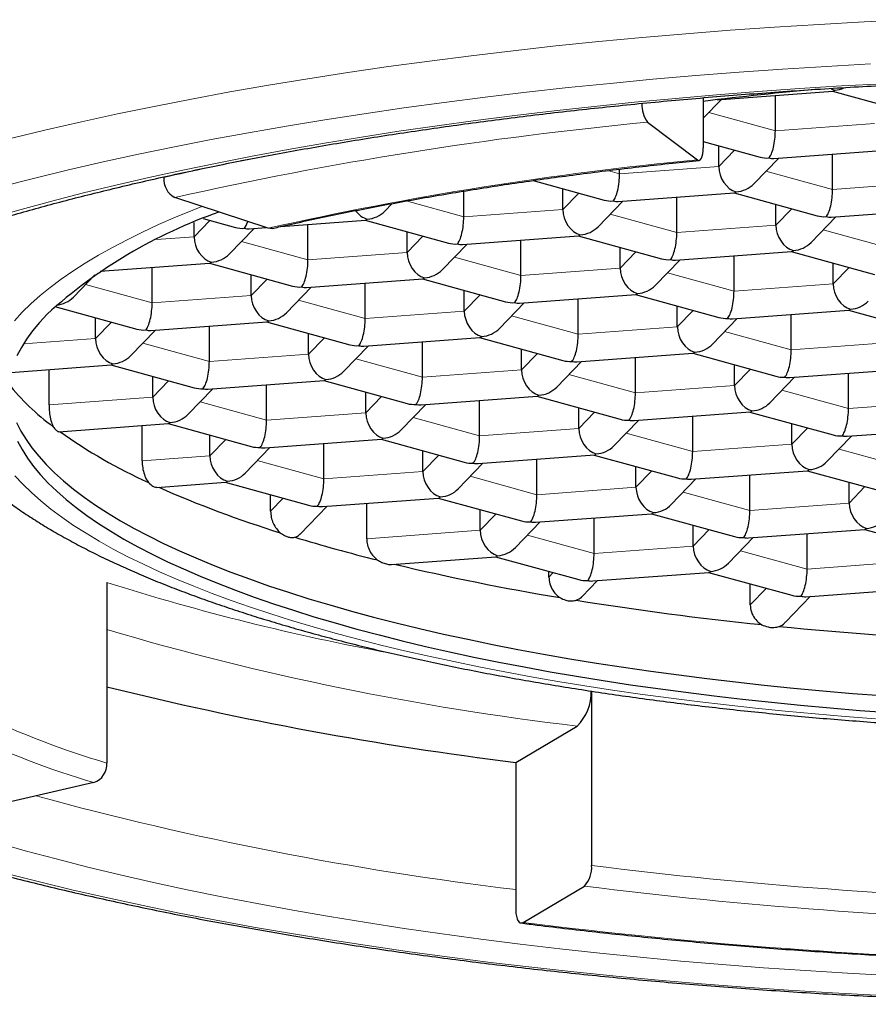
# Model space of a CAD drawing. Header units: millimetres. Extents: x 8 to 961, y 12 to 932.
# Tile 28 of 187: x 416.78 to 421.75, y 835.5 to 841.26. Entities that reach past the tile are written whole.
import ezdxf

# ---------------------------------------------------------------- set-up
doc = ezdxf.new("R2010")
doc.units = ezdxf.units.MM

msp = doc.modelspace()

# ---------------------------------------------------------------- linework, layer by layer
at = {"color": 7, "linetype": 'Continuous', "lineweight": 30}
for p, q in [((420.8638, 840.7878), (421.541, 840.838)), ((421.5393, 840.8378), (422.0263, 840.7038)), ((420.7826, 840.7993), (420.7826, 840.5064)), ((420.7826, 840.6799), (420.8891, 840.7897)), ((421.2045, 840.6058), (421.2045, 840.813)), ((420.4571, 840.6563), (420.7484, 840.4362)), ((420.7826, 840.5436), (421.1149, 840.4522)), ((420.8729, 840.3972), (420.8729, 840.5188)), ((421.1963, 840.4442), (421.8759, 840.4946)), ((421.0786, 840.2964), (421.2239, 840.4463)), ((421.5393, 840.2625), (421.5393, 840.4696)), ((420.293, 840.3542), (420.293, 840.3815)), ((417.6269, 840.3363), (417.6269, 840.3326)), ((419.787, 840.3152), (420.2034, 840.2006)), ((419.9614, 840.1456), (419.9614, 840.2672)), ((418.2381, 840.036), (417.6912, 840.2154)), ((419.3815, 840.1026), (419.3815, 840.2533)), ((420.2848, 840.1926), (420.9644, 840.2429)), ((420.6278, 840.0108), (420.6278, 840.218)), ((420.9627, 840.2428), (421.4497, 840.1088)), ((418.9208, 840.1365), (418.9636, 840.1806)), ((420.1671, 840.0448), (420.3124, 840.1947)), ((421.2077, 840.0538), (421.2077, 840.1754)), ((421.5311, 840.1008), (422.2107, 840.1512)), ((417.8564, 840.0928), (418.0456, 840.0407)), ((418.3119, 840.0465), (418.8066, 840.0831)), ((418.8049, 840.083), (419.2919, 839.9489)), ((421.4134, 839.953), (421.5587, 840.1029)), ((417.8036, 839.9857), (417.8036, 840.0704)), ((418.0093, 839.8849), (418.1546, 840.0348)), ((418.127, 840.0328), (418.2257, 840.0401)), ((418.47, 839.851), (418.47, 840.0582)), ((419.0499, 839.894), (419.0499, 840.0155)), ((419.3733, 839.941), (420.0529, 839.9913)), ((420.0512, 839.9912), (420.5382, 839.8572)), ((419.2556, 839.7931), (419.4009, 839.943)), ((419.7163, 839.7592), (419.7163, 839.9664)), ((420.2962, 839.8022), (420.2962, 839.9238)), ((420.6196, 839.8492), (421.2992, 839.8996)), ((420.9626, 839.6675), (420.9626, 839.8746)), ((421.2975, 839.8994), (421.7845, 839.7654)), ((417.2555, 839.7841), (417.8951, 839.8315)), ((417.5586, 839.5994), (417.5586, 839.8065)), ((417.8934, 839.8314), (418.3804, 839.6973)), ((420.5019, 839.7014), (420.6472, 839.8513)), ((421.5425, 839.7104), (421.5425, 839.832)), ((417.0979, 839.6333), (417.2234, 839.7628)), ((418.1384, 839.6423), (418.1384, 839.7639)), ((418.4619, 839.6894), (419.1414, 839.7397)), ((419.1397, 839.7396), (419.6267, 839.6056)), ((418.3442, 839.5415), (418.4894, 839.6914)), ((418.8049, 839.5076), (418.8049, 839.7148)), ((419.3847, 839.5506), (419.3847, 839.6722)), ((419.7082, 839.5976), (420.3877, 839.6479)), ((420.0511, 839.4158), (420.0511, 839.623)), ((420.386, 839.6478), (420.873, 839.5138)), ((416.9887, 839.5779), (417.469, 839.4457)), ((419.5905, 839.4497), (419.7357, 839.5996)), ((420.631, 839.4588), (420.631, 839.5804)), ((417.2269, 839.3907), (417.2269, 839.5123)), ((420.8368, 839.358), (420.982, 839.5079)), ((420.9544, 839.5058), (421.634, 839.5562)), ((421.2974, 839.3241), (421.2974, 839.5312)), ((421.6323, 839.556), (422.1193, 839.422)), ((417.5504, 839.4378), (418.23, 839.4881)), ((417.8934, 839.256), (417.8934, 839.4632)), ((418.2282, 839.488), (418.7153, 839.3539)), ((417.4327, 839.2899), (417.578, 839.4398)), ((418.4732, 839.2989), (418.4732, 839.4205)), ((418.7967, 839.346), (419.4763, 839.3963)), ((419.4745, 839.3962), (419.9615, 839.2622)), ((418.679, 839.1981), (418.8243, 839.348)), ((419.1397, 839.1642), (419.1397, 839.3714)), ((419.7195, 839.2072), (419.7195, 839.3288)), ((420.043, 839.2542), (420.7226, 839.3046)), ((420.386, 839.0725), (420.386, 839.2796)), ((420.7208, 839.3044), (421.2078, 839.1704)), ((416.7317, 839.193), (417.3185, 839.2365)), ((417.3168, 839.2364), (417.8038, 839.1023)), ((419.9253, 839.1064), (420.0706, 839.2563)), ((420.9658, 839.1154), (420.9658, 839.237)), ((416.9553, 839.0024), (416.9553, 839.2096)), ((417.5618, 839.0473), (417.5618, 839.1689)), ((421.1716, 839.0146), (421.3169, 839.1645)), ((421.2893, 839.1624), (421.9688, 839.2128)), ((421.6323, 838.9807), (421.6323, 839.1879)), ((417.8852, 839.0944), (418.5648, 839.1447)), ((418.2282, 838.9126), (418.2282, 839.1198)), ((418.5631, 839.1446), (419.0501, 839.0105)), ((417.7675, 838.9465), (417.9128, 839.0964)), ((418.8081, 838.9556), (418.8081, 839.0772)), ((419.1315, 839.0026), (419.8111, 839.0529)), ((419.8094, 839.0528), (420.2964, 838.9188)), ((419.0138, 838.8547), (419.1591, 839.0046)), ((419.4745, 838.8208), (419.4745, 839.028)), ((420.0544, 838.8638), (420.0544, 838.9854)), ((420.3778, 838.9108), (421.0574, 838.9612)), ((420.7208, 838.7291), (420.7208, 838.9362)), ((421.0557, 838.961), (421.5427, 838.827)), ((417.0125, 838.8456), (417.6533, 838.8931)), ((417.4998, 838.6745), (417.4998, 838.8817)), ((417.6516, 838.893), (418.1386, 838.7589)), ((420.2601, 838.763), (420.4054, 838.9129)), ((421.3007, 838.772), (421.3007, 838.8936)), ((417.8966, 838.7039), (417.8966, 838.8255)), ((421.5064, 838.6712), (421.6517, 838.8211)), ((421.6241, 838.8191), (422.3037, 838.8694)), ((418.22, 838.751), (418.8996, 838.8013)), ((418.563, 838.5692), (418.563, 838.7764)), ((418.8979, 838.8012), (419.3849, 838.6672)), ((418.1023, 838.6031), (418.2476, 838.753)), ((419.1429, 838.6122), (419.1429, 838.7338)), ((419.4663, 838.6592), (420.1459, 838.7096)), ((420.1442, 838.7094), (420.6312, 838.5754)), ((419.3486, 838.5114), (419.4939, 838.6613)), ((419.8093, 838.4774), (419.8093, 838.6846)), ((420.3892, 838.5204), (420.3892, 838.642)), ((420.7126, 838.5674), (421.3922, 838.6178)), ((421.0556, 838.3857), (421.0556, 838.5929)), ((421.3905, 838.6177), (421.8775, 838.4836)), ((417.587, 838.52), (417.9881, 838.5497)), ((417.9864, 838.5496), (418.4734, 838.4155)), ((420.5949, 838.4196), (420.7402, 838.5695)), ((421.6355, 838.4286), (421.6355, 838.5502)), ((418.2513, 838.3811), (418.2513, 838.4767)), ((418.5548, 838.4076), (419.2344, 838.4579)), ((418.8138, 838.2196), (418.8138, 838.4268)), ((419.2327, 838.4578), (419.7197, 838.3238)), ((418.4248, 838.247), (418.5824, 838.4096)), ((419.4777, 838.2688), (419.4777, 838.3904)), ((419.8011, 838.3158), (420.4807, 838.3662)), ((420.479, 838.366), (420.966, 838.232)), ((419.6834, 838.168), (419.8287, 838.3179)), ((420.1441, 838.1341), (420.1441, 838.3412)), ((420.724, 838.177), (420.724, 838.2986)), ((421.0474, 838.2241), (421.727, 838.2744)), ((421.3904, 838.0423), (421.3904, 838.2495)), ((421.7253, 838.2743), (422.2123, 838.1402)), ((420.9297, 838.0762), (421.075, 838.2261)), ((418.9584, 838.0693), (419.5692, 838.1146)), ((419.5675, 838.1144), (420.0545, 837.9804)), ((419.8799, 837.9949), (419.8799, 838.0285)), ((420.136, 837.9724), (420.8155, 838.0228)), ((420.8138, 838.0227), (421.3008, 837.8886)), ((417.2943, 837.9645), (417.2943, 836.9071)), ((420.0743, 837.8824), (420.1635, 837.9745)), ((421.0576, 837.8324), (421.0576, 837.9555)), ((421.3823, 837.8807), (422.0618, 837.931)), ((421.2629, 837.7311), (421.4098, 837.8827)), ((420.1293, 837.3281), (420.1293, 836.3085)), ((419.6862, 836.9112), (420.0449, 837.1236)), ((419.6862, 836.9112), (419.6862, 836.0461)), ((417.2178, 836.7933), (416.5671, 836.6425)), ((419.7284, 835.9749), (420.0871, 836.1874))]:
    msp.add_line(p, q, dxfattribs=at)
at = {"color": 8, "linetype": 'Continuous', "lineweight": 0}
for p, q in [((420.8148, 840.7131), (421.2045, 840.6058)), ((421.2045, 840.6058), (421.7843, 840.6488)), ((420.8729, 840.3972), (420.9659, 840.4932)), ((420.2242, 840.3732), (420.293, 840.3542)), ((420.293, 840.3542), (420.8729, 840.3972)), ((421.1497, 840.3697), (421.5393, 840.2625)), ((421.5393, 840.2625), (422.1191, 840.3054)), ((419.9614, 840.1456), (420.0544, 840.2416)), ((419.0444, 840.1954), (419.3815, 840.1026)), ((419.3815, 840.1026), (419.9614, 840.1456)), ((421.2077, 840.0538), (421.3007, 840.1498)), ((420.2382, 840.1181), (420.6278, 840.0108)), ((417.8036, 839.9857), (417.8966, 840.0817)), ((420.6278, 840.0108), (421.2077, 840.0538)), ((421.4845, 840.0263), (421.8741, 839.9191)), ((417.5841, 839.9695), (417.8036, 839.9857)), ((419.0499, 839.894), (419.1429, 839.9899)), ((418.0804, 839.9582), (418.47, 839.851)), ((418.47, 839.851), (419.0499, 839.894)), ((419.3267, 839.8665), (419.7163, 839.7592)), ((420.2962, 839.8022), (420.3892, 839.8982)), ((419.7163, 839.7592), (420.2962, 839.8022)), ((421.5425, 839.7104), (421.6355, 839.8064)), ((418.1384, 839.6423), (418.2314, 839.7383)), ((420.573, 839.7747), (420.9626, 839.6675)), ((417.1689, 839.7066), (417.5586, 839.5994)), ((420.9626, 839.6675), (421.5425, 839.7104)), ((417.5586, 839.5994), (418.1384, 839.6423)), ((419.3847, 839.5506), (419.4777, 839.6466)), ((418.4152, 839.6148), (418.8049, 839.5076)), ((418.8049, 839.5076), (419.3847, 839.5506)), ((419.6615, 839.5231), (420.0511, 839.4158)), ((420.631, 839.4588), (420.724, 839.5548)), ((417.2269, 839.3907), (417.32, 839.4867)), ((420.0511, 839.4158), (420.631, 839.4588)), ((416.8064, 839.3596), (417.2269, 839.3907)), ((418.4732, 839.2989), (418.5663, 839.3949)), ((420.9078, 839.4313), (421.2974, 839.3241)), ((417.5038, 839.3632), (417.8934, 839.256)), ((421.2974, 839.3241), (421.8773, 839.367)), ((417.8934, 839.256), (418.4732, 839.2989)), ((419.7195, 839.2072), (419.8126, 839.3032)), ((418.7501, 839.2715), (419.1397, 839.1642)), ((419.1397, 839.1642), (419.7195, 839.2072)), ((419.9963, 839.1797), (420.386, 839.0725)), ((420.9658, 839.1154), (421.0589, 839.2114)), ((417.5618, 839.0473), (417.6548, 839.1433)), ((420.386, 839.0725), (420.9658, 839.1154)), ((416.9553, 839.0024), (417.5618, 839.0473)), ((418.8081, 838.9556), (418.9011, 839.0515)), ((421.2426, 839.0879), (421.6323, 838.9807)), ((417.8386, 839.0198), (418.2282, 838.9126)), ((421.6323, 838.9807), (422.2121, 839.0236)), ((418.2282, 838.9126), (418.8081, 838.9556)), ((420.0544, 838.8638), (420.1474, 838.9598)), ((419.0849, 838.9281), (419.4745, 838.8208)), ((419.4745, 838.8208), (420.0544, 838.8638)), ((420.3312, 838.8363), (420.7208, 838.7291)), ((421.3007, 838.772), (421.3937, 838.868)), ((417.8966, 838.7039), (417.9896, 838.7999)), ((420.7208, 838.7291), (421.3007, 838.772)), ((417.4998, 838.6745), (417.8966, 838.7039)), ((419.1429, 838.6122), (419.2359, 838.7082)), ((421.5775, 838.7445), (421.9671, 838.6373)), ((418.1734, 838.6765), (418.563, 838.5692)), ((418.563, 838.5692), (419.1429, 838.6122)), ((419.4197, 838.5847), (419.8093, 838.4774)), ((420.3892, 838.5204), (420.4822, 838.6164)), ((419.8093, 838.4774), (420.3892, 838.5204)), ((420.666, 838.4929), (421.0556, 838.3857)), ((421.6355, 838.4286), (421.7285, 838.5246)), ((418.2513, 838.3811), (418.3244, 838.4565)), ((421.0556, 838.3857), (421.6355, 838.4286)), ((419.4777, 838.2688), (419.5707, 838.3648)), ((418.8138, 838.2196), (419.4777, 838.2688)), ((419.7545, 838.2413), (420.1441, 838.1341)), ((420.724, 838.177), (420.817, 838.273)), ((420.1441, 838.1341), (420.724, 838.177)), ((421.0008, 838.1495), (421.3904, 838.0423)), ((421.3904, 838.0423), (421.9703, 838.0853)), ((419.8799, 837.9949), (419.9056, 838.0214)), ((421.0576, 837.8324), (421.1518, 837.9296))]:
    msp.add_line(p, q, dxfattribs=at)
at = {"color": 8, "linetype": 'Continuous', "lineweight": 0, "flags": 128}
for points in [[(421.9887, 841.256), (421.7244, 841.2433), (421.4613, 841.2288), (421.1997, 841.2123), (420.9397, 841.194), (420.6816, 841.1738), (420.4254, 841.1517), (420.1715, 841.1278), (419.9199, 841.1021), (419.6709, 841.0746), (419.4245, 841.0453), (419.181, 841.0142), (418.9406, 840.9813), (418.7033, 840.9468), (418.4694, 840.9105), (418.2391, 840.8726), (418.0124, 840.833), (417.7895, 840.7918), (417.5707, 840.749), (417.3559, 840.7047), (417.1455, 840.6588), (416.9395, 840.6114), (416.7381, 840.5625)], [(421.7612, 840.9969), (421.5032, 840.9826), (421.2467, 840.9665), (420.9918, 840.9485), (420.7387, 840.9287), (420.4876, 840.9071), (420.2386, 840.8836), (419.9919, 840.8584), (419.7477, 840.8314), (419.5062, 840.8027), (419.2674, 840.7722), (419.0317, 840.74), (418.7991, 840.7061), (418.5697, 840.6706), (418.3439, 840.6334), (418.1216, 840.5946), (417.9031, 840.5542), (417.6885, 840.5122), (417.478, 840.4687), (417.2716, 840.4237), (417.0697, 840.3773), (416.8722, 840.3294), (416.6793, 840.28)], [(421.8394, 840.8817), (421.5923, 840.8681), (421.3466, 840.8526), (421.1025, 840.8354), (420.8601, 840.8164), (420.6196, 840.7957), (420.3812, 840.7733), (420.1449, 840.7491), (419.9111, 840.7233), (419.6797, 840.6957), (419.4511, 840.6666), (419.2253, 840.6357), (419.0025, 840.6033), (418.7829, 840.5692), (418.5666, 840.5336), (418.3537, 840.4965), (418.1444, 840.4578), (417.9389, 840.4176), (417.7373, 840.3759), (417.5397, 840.3328), (417.3463, 840.2883), (417.1571, 840.2424), (416.9724, 840.1952), (416.7922, 840.1466), (416.6167, 840.0968)], [(417.8498, 840.1634), (417.7971, 840.1425), (417.6947, 840.1002), (417.5963, 840.0571), (417.502, 840.0134), (417.412, 839.969), (417.3262, 839.9239), (417.2447, 839.8783), (417.1675, 839.8321), (417.0948, 839.7853), (417.0265, 839.7381), (416.9628, 839.6903), (416.9036, 839.6421), (416.849, 839.5935), (416.799, 839.5446), (416.7537, 839.4952)], [(416.7562, 838.588), (416.8018, 838.5387), (416.852, 838.4897), (416.9069, 838.4411), (416.9663, 838.393), (417.0304, 838.3453), (417.0989, 838.298), (417.1719, 838.2513), (417.2493, 838.2051), (417.331, 838.1595), (417.4171, 838.1145), (417.5074, 838.0701), (417.6019, 838.0264), (417.7005, 837.9834), (417.8031, 837.9412), (417.9098, 837.8996), (418.0203, 837.8589), (418.1347, 837.819), (418.2528, 837.7799), (418.3746, 837.7417), (418.5, 837.7043), (418.6289, 837.6679), (418.7612, 837.6324), (418.8968, 837.5979), (419.0356, 837.5644), (419.1776, 837.5319), (419.3227, 837.5005), (419.4706, 837.47), (419.6214, 837.4407), (419.775, 837.4125), (419.9311, 837.3854), (420.0898, 837.3594), (420.2509, 837.3346), (420.4143, 837.3109), (420.5799, 837.2885), (420.7476, 837.2672), (420.9172, 837.2471), (421.0887, 837.2283), (421.2619, 837.2108), (421.4367, 837.1944), (421.613, 837.1794), (421.7907, 837.1656)], [(416.6402, 836.4444), (416.8164, 836.3947), (416.9972, 836.3464), (417.1825, 836.2993), (417.3723, 836.2536), (417.5663, 836.2093), (417.7644, 836.1664), (417.9666, 836.1249), (418.1726, 836.0849), (418.3824, 836.0465), (418.5957, 836.0095), (418.8125, 835.9741), (419.0326, 835.9403), (419.2558, 835.908), (419.482, 835.8774), (419.711, 835.8485), (419.9427, 835.8212), (420.1769, 835.7955), (420.4134, 835.7716), (420.6522, 835.7494), (420.8929, 835.7289), (421.1356, 835.7102), (421.3799, 835.6932), (421.6258, 835.678), (421.873, 835.6646)], [(416.7052, 836.2612), (416.8987, 836.2121), (417.0968, 836.1644), (417.2994, 836.1181), (417.5063, 836.0733), (417.7174, 836.03), (417.9325, 835.9883), (418.1516, 835.9481), (418.3743, 835.9095), (418.6007, 835.8725), (418.8304, 835.8372), (419.0635, 835.8036), (419.2997, 835.7716), (419.5388, 835.7414), (419.7807, 835.7129), (420.0253, 835.6861), (420.2723, 835.6611), (420.5216, 835.6379), (420.773, 835.6165), (421.0263, 835.597), (421.2814, 835.5793), (421.5381, 835.5634), (421.7963, 835.5494)]]:
    msp.add_lwpolyline(points, dxfattribs=at)
at = {"color": 7, "linetype": 'Continuous', "lineweight": 30, "flags": 128}
for points in [[(420.7484, 840.4362), (420.7551, 840.433), (420.7615, 840.4336), (420.7674, 840.438), (420.7726, 840.446), (420.7769, 840.4574), (420.78, 840.4716), (420.782, 840.4882), (420.7826, 840.5064)], [(418.2606, 840.0347), (418.2506, 840.0337), (418.2381, 840.036)], [(416.9439, 839.5339), (416.8994, 839.4854), (416.8596, 839.4366), (416.8244, 839.3876), (416.7939, 839.3383), (416.768, 839.2888)], [(416.7655, 838.8988), (416.7908, 838.8493), (416.8208, 838.8), (416.8555, 838.7509), (416.8949, 838.7021), (416.9389, 838.6536), (416.9875, 838.6054), (417.0407, 838.5576), (417.0984, 838.5102), (417.1606, 838.4632), (417.2273, 838.4167), (417.2984, 838.3707), (417.3739, 838.3253), (417.4537, 838.2804), (417.5377, 838.2361), (417.6259, 838.1924), (417.7183, 838.1493), (417.8147, 838.107), (417.9151, 838.0654), (418.0195, 838.0245), (418.1277, 837.9843), (418.2398, 837.945), (418.3555, 837.9065), (418.4749, 837.8689), (418.5978, 837.8321), (418.7242, 837.7962), (418.8539, 837.7613), (418.987, 837.7273), (419.1232, 837.6943), (419.2625, 837.6623), (419.4049, 837.6313), (419.5501, 837.6014), (419.6982, 837.5725), (419.849, 837.5447), (420.0023, 837.518), (420.1582, 837.4924), (420.3164, 837.4679), (420.4769, 837.4447), (420.6396, 837.4225), (420.8043, 837.4016), (420.971, 837.3819), (421.1395, 837.3634), (421.3097, 837.3461), (421.4815, 837.33), (421.6548, 837.3152), (421.8294, 837.3017)], [(416.7714, 838.7903), (416.7979, 838.7408), (416.829, 838.6915), (416.8649, 838.6425), (416.9054, 838.5938), (416.9506, 838.5454), (417.0004, 838.4973), (417.0547, 838.4496), (417.1135, 838.4023), (417.1769, 838.3554), (417.2447, 838.3091), (417.3169, 838.2632), (417.3934, 838.2179), (417.4743, 838.1731), (417.5593, 838.129), (417.6486, 838.0854), (417.742, 838.0426), (417.8394, 838.0004), (417.9409, 837.9589), (418.0462, 837.9182), (418.1554, 837.8783), (418.2684, 837.8392), (418.385, 837.8009), (418.5053, 837.7635), (418.6291, 837.7269), (418.7563, 837.6913), (418.8869, 837.6566), (419.0207, 837.6228), (419.1578, 837.5901), (419.2979, 837.5583), (419.4409, 837.5276), (419.5869, 837.4979), (419.7356, 837.4693), (419.8871, 837.4418), (420.041, 837.4153), (420.1975, 837.39), (420.3563, 837.3659), (420.5174, 837.3429), (420.6806, 837.3211), (420.8458, 837.3004), (421.013, 837.281), (421.1819, 837.2628), (421.3525, 837.2458), (421.5247, 837.2301), (421.6983, 837.2156), (421.8732, 837.2024)], [(419.6862, 836.0461), (419.687, 836.0278), (419.6894, 836.0112), (419.6933, 835.9969), (419.6986, 835.9854), (419.705, 835.9773), (419.7123, 835.9727), (419.7202, 835.9719), (419.7284, 835.9749)]]:
    msp.add_lwpolyline(points, dxfattribs=at)
at = {"color": 7, "linetype": 'Continuous', "lineweight": 30}
for centre, radius, start, end in [((423.3017, 820.3929), 20.5401, 95.1526, 97.04443), ((420.5989, 840.7605), 0.176, 178.00007, 216.28815), ((417.7504, 840.3241), 0.1238, 176.06225, 241.45395), ((418.9272, 837.3371), 2.9596, 109.2877, 132.07666), ((417.8388, 840.0308), 1.4402, 218.83719, 233.35966), ((418.8489, 841.4341), 3.1699, 234.72981, 245.55572), ((420.2159, 844.4304), 6.4638, 246.10185, 252.83367), ((421.3152, 847.9013), 10.1047, 253.19215, 256.03413), ((422.2727, 851.9078), 14.2243, 256.60278, 260.57543), ((423.0928, 856.8535), 19.2375, 260.8665, 264.12794), ((423.5004, 860.7978), 23.203, 264.37421, 267.20342), ((422.1379, 856.851), 20.0899, 256.04898, 262.99052), ((419.8452, 837.3236), 0.2825, 314.95531, 1.02766), ((417.1787, 836.9022), 0.1157, 289.7245, 2.44422), ((419.9731, 836.295), 0.1568, 316.6468, 4.93967)]:
    msp.add_arc(centre, radius, start, end, dxfattribs=at)
at = {"color": 8, "linetype": 'Continuous', "lineweight": 0}
for centre, radius, start, end in [((422.5512, 818.625), 22.1306, 95.42975, 102.68575), ((421.6332, 822.9984), 17.7912, 101.3022, 103.0139), ((422.6681, 820.3207), 20.2069, 95.45149, 102.66401), ((421.3501, 850.6847), 13.3512, 252.31528, 259.63827), ((421.9809, 853.5448), 16.5349, 253.53463, 263.27585), ((418.7209, 841.7471), 5.0458, 235.45865, 253.57792), ((418.6616, 841.6919), 5.107, 235.45865, 253.57792), ((422.0143, 855.5515), 19.5234, 254.7552, 263.15154), ((423.4913, 863.0687), 26.9706, 262.8392, 268.73827), ((423.4898, 863.272), 27.2975, 262.8392, 268.73827), ((423.4843, 865.9075), 30.1673, 262.8481, 268.72937)]:
    msp.add_arc(centre, radius, start, end, dxfattribs=at)
at = {"color": 7, "linetype": 'Continuous', "lineweight": 30}
for centre, major_axis, ratio, start_param, end_param in [((421.5516, 840.9641), (-0.0545, 0.1166), 0.740619, 2.369256, 2.578303), ((421.5516, 840.9641), (0.0123, 0.1261), 0.278796, 3.189774, 3.478403), ((421.5516, 840.9641), (0.1358, 0.037), 0.844948, 4.48591, 4.883687), ((421.1672, 840.5674), (0.0123, 0.1261), 0.278796, 3.478403, 5.0492), ((421.1672, 840.5674), (0.1358, 0.037), 0.844948, 4.100918, 4.48591), ((421.1672, 840.5674), (-0.0545, 0.1166), 0.740619, 2.578303, 2.866933), ((420.975, 840.3691), (-0.0545, 0.1166), 0.740619, 1.007507, 2.578303), ((420.2557, 840.3158), (0.0123, 0.1261), 0.278796, 3.478403, 5.0492), ((420.975, 840.3691), (0.1358, 0.037), 0.844948, 4.48591, 5.32386), ((421.502, 840.224), (0.0123, 0.1261), 0.278796, 3.478403, 5.0492), ((420.2557, 840.3158), (0.1358, 0.037), 0.844948, 4.100918, 4.48591), ((420.975, 840.3691), (0.0123, 0.1261), 0.278796, 3.189774, 3.478403), ((420.0635, 840.1175), (-0.0545, 0.1166), 0.740619, 1.007507, 2.578303), ((420.2557, 840.3158), (-0.0545, 0.1166), 0.740619, 2.578303, 2.866933), ((418.8172, 840.2092), (-0.0545, 0.1166), 0.740619, 1.840566, 2.578303), ((418.8172, 840.2092), (0.0123, 0.1261), 0.278796, 3.189774, 3.478403), ((418.8172, 840.2092), (0.1358, 0.037), 0.844948, 4.48591, 5.32386), ((419.3443, 840.0642), (0.0123, 0.1261), 0.278796, 3.478403, 5.0492), ((421.502, 840.224), (0.1358, 0.037), 0.844948, 4.100918, 4.48591), ((421.502, 840.224), (-0.0545, 0.1166), 0.740619, 2.578303, 2.866933), ((418.098, 840.1559), (0.1358, 0.037), 0.844948, 4.100918, 4.48591), ((418.098, 840.1559), (0.0123, 0.1261), 0.278796, 3.478403, 4.046912), ((418.098, 840.1559), (-0.0545, 0.1166), 0.740619, 2.578303, 2.866933), ((420.0635, 840.1175), (0.1358, 0.037), 0.844948, 4.48591, 5.32386), ((421.3098, 840.0257), (-0.0545, 0.1166), 0.740619, 1.007507, 2.578303), ((417.9057, 839.9576), (-0.0545, 0.1166), 0.740619, 1.007507, 2.578303), ((420.0635, 840.1175), (0.0123, 0.1261), 0.278796, 3.189774, 3.478403), ((420.5906, 839.9724), (0.0123, 0.1261), 0.278796, 3.478403, 5.0492), ((419.3443, 840.0642), (0.1358, 0.037), 0.844948, 4.100918, 4.48591), ((419.3443, 840.0642), (-0.0545, 0.1166), 0.740619, 2.578303, 2.866933), ((421.3098, 840.0257), (0.1358, 0.037), 0.844948, 4.48591, 5.32386), ((417.9057, 839.9576), (0.1358, 0.037), 0.844948, 4.48591, 5.32386), ((419.152, 839.8658), (-0.0545, 0.1166), 0.740619, 1.007507, 2.578303), ((420.5906, 839.9724), (0.1358, 0.037), 0.844948, 4.100918, 4.48591), ((420.5906, 839.9724), (-0.0545, 0.1166), 0.740619, 2.578303, 2.866933), ((421.3098, 840.0257), (0.0123, 0.1261), 0.278796, 3.189774, 3.478403), ((417.9057, 839.9576), (0.0123, 0.1261), 0.278796, 3.189774, 3.478403), ((418.4328, 839.8126), (0.0123, 0.1261), 0.278796, 3.478403, 5.0492), ((420.3983, 839.7741), (-0.0545, 0.1166), 0.740619, 1.007507, 2.578303), ((419.152, 839.8658), (0.0123, 0.1261), 0.278796, 3.189774, 3.478403), ((419.152, 839.8658), (0.1358, 0.037), 0.844948, 4.48591, 5.32386), ((419.6791, 839.7208), (0.0123, 0.1261), 0.278796, 3.478403, 5.0492), ((418.4328, 839.8126), (0.1358, 0.037), 0.844948, 4.100918, 4.48591), ((418.4328, 839.8126), (-0.0545, 0.1166), 0.740619, 2.578303, 2.866933), ((420.3983, 839.7741), (0.1358, 0.037), 0.844948, 4.48591, 5.32386), ((421.6446, 839.6823), (-0.0545, 0.1166), 0.740619, 1.007507, 2.578303), ((416.9943, 839.706), (0.1358, 0.037), 0.844948, 4.508843, 5.32386), ((418.2406, 839.6142), (-0.0545, 0.1166), 0.740619, 1.007507, 2.578303), ((420.3983, 839.7741), (0.0123, 0.1261), 0.278796, 3.189774, 3.478403), ((420.9254, 839.629), (0.0123, 0.1261), 0.278796, 3.478403, 5.0492), ((417.5213, 839.5609), (0.0123, 0.1261), 0.278796, 3.478403, 5.0492), ((419.6791, 839.7208), (0.1358, 0.037), 0.844948, 4.100918, 4.48591), ((419.6791, 839.7208), (-0.0545, 0.1166), 0.740619, 2.578303, 2.866933), ((421.6446, 839.6823), (0.1358, 0.037), 0.844948, 4.48591, 5.32386), ((418.2406, 839.6142), (0.1358, 0.037), 0.844948, 4.48591, 5.32386), ((418.7676, 839.4692), (0.0123, 0.1261), 0.278796, 3.478403, 5.0492), ((419.4869, 839.5225), (-0.0545, 0.1166), 0.740619, 1.007507, 2.578303), ((420.9254, 839.629), (0.1358, 0.037), 0.844948, 4.100918, 4.48591), ((420.9254, 839.629), (-0.0545, 0.1166), 0.740619, 2.578303, 2.866933), ((421.6446, 839.6823), (0.0123, 0.1261), 0.278796, 3.189774, 3.478403), ((418.2406, 839.6142), (0.0123, 0.1261), 0.278796, 3.189774, 3.478403), ((419.4869, 839.5225), (0.1358, 0.037), 0.844948, 4.48591, 5.32386), ((420.7332, 839.4307), (-0.0545, 0.1166), 0.740619, 1.007507, 2.578303), ((417.3291, 839.3626), (-0.0545, 0.1166), 0.740619, 1.007507, 2.578303), ((417.5213, 839.5609), (0.1358, 0.037), 0.844948, 4.100918, 4.48591), ((417.5213, 839.5609), (-0.0545, 0.1166), 0.740619, 2.578303, 2.866933), ((419.4869, 839.5225), (0.0123, 0.1261), 0.278796, 3.189774, 3.478403), ((420.0139, 839.3774), (0.0123, 0.1261), 0.278796, 3.478403, 5.0492), ((418.7676, 839.4692), (0.1358, 0.037), 0.844948, 4.100918, 4.48591), ((418.7676, 839.4692), (-0.0545, 0.1166), 0.740619, 2.578303, 2.866933), ((420.7332, 839.4307), (0.1358, 0.037), 0.844948, 4.48591, 5.32386), ((417.3291, 839.3626), (0.1358, 0.037), 0.844948, 4.48591, 5.32386), ((418.5754, 839.2708), (-0.0545, 0.1166), 0.740619, 1.007507, 2.578303), ((420.7332, 839.4307), (0.0123, 0.1261), 0.278796, 3.189774, 3.478403), ((421.2602, 839.2856), (0.0123, 0.1261), 0.278796, 3.478403, 5.0492), ((417.3291, 839.3626), (0.0123, 0.1261), 0.278796, 3.189774, 3.478403), ((417.8561, 839.2176), (0.0123, 0.1261), 0.278796, 3.478403, 5.0492), ((420.0139, 839.3774), (0.1358, 0.037), 0.844948, 4.100918, 4.48591), ((420.0139, 839.3774), (-0.0545, 0.1166), 0.740619, 2.578303, 2.866933), ((418.5754, 839.2708), (0.1358, 0.037), 0.844948, 4.48591, 5.32386), ((419.1024, 839.1258), (0.0123, 0.1261), 0.278796, 3.478403, 5.0492), ((419.8217, 839.1791), (-0.0545, 0.1166), 0.740619, 1.007507, 2.578303), ((421.2602, 839.2856), (0.1358, 0.037), 0.844948, 4.100918, 4.48591), ((421.2602, 839.2856), (-0.0545, 0.1166), 0.740619, 2.578303, 2.866933), ((418.5754, 839.2708), (0.0123, 0.1261), 0.278796, 3.189774, 3.478403), ((419.8217, 839.1791), (0.1358, 0.037), 0.844948, 4.48591, 5.32386), ((421.068, 839.0873), (-0.0545, 0.1166), 0.740619, 1.007507, 2.578303), ((417.6639, 839.0192), (-0.0545, 0.1166), 0.740619, 1.007507, 2.578303), ((417.8561, 839.2176), (0.1358, 0.037), 0.844948, 4.100918, 4.48591), ((417.8561, 839.2176), (-0.0545, 0.1166), 0.740619, 2.578303, 2.866933), ((419.8217, 839.1791), (0.0123, 0.1261), 0.278796, 3.189774, 3.478403), ((420.3487, 839.034), (0.0123, 0.1261), 0.278796, 3.478403, 5.0492), ((419.1024, 839.1258), (0.1358, 0.037), 0.844948, 4.100918, 4.48591), ((419.1024, 839.1258), (-0.0545, 0.1166), 0.740619, 2.578303, 2.866933), ((421.068, 839.0873), (0.1358, 0.037), 0.844948, 4.48591, 5.32386), ((417.6639, 839.0192), (0.1358, 0.037), 0.844948, 4.48591, 5.32386), ((418.9102, 838.9275), (-0.0545, 0.1166), 0.740619, 1.007507, 2.578303), ((421.068, 839.0873), (0.0123, 0.1261), 0.278796, 3.189774, 3.478403), ((421.595, 838.9422), (0.0123, 0.1261), 0.278796, 3.478403, 5.0492), ((417.6639, 839.0192), (0.0123, 0.1261), 0.278796, 3.189774, 3.478403), ((418.1909, 838.8742), (0.0123, 0.1261), 0.278796, 3.478403, 5.0492), ((420.3487, 839.034), (0.1358, 0.037), 0.844948, 4.100918, 4.48591), ((420.3487, 839.034), (-0.0545, 0.1166), 0.740619, 2.578303, 2.866933), ((418.9102, 838.9275), (0.1358, 0.037), 0.844948, 4.48591, 5.32386), ((419.4372, 838.7824), (0.0123, 0.1261), 0.278796, 3.478403, 5.0492), ((420.1565, 838.8357), (-0.0545, 0.1166), 0.740619, 1.007507, 2.578303), ((421.595, 838.9422), (0.1358, 0.037), 0.844948, 4.100918, 4.48591), ((421.595, 838.9422), (-0.0545, 0.1166), 0.740619, 2.578303, 2.866933), ((418.1909, 838.8742), (0.1358, 0.037), 0.844948, 4.100918, 4.48591), ((418.9102, 838.9275), (0.0123, 0.1261), 0.278796, 3.189774, 3.478403), ((420.1565, 838.8357), (0.1358, 0.037), 0.844948, 4.48591, 5.32386), ((421.4028, 838.7439), (-0.0545, 0.1166), 0.740619, 1.007507, 2.578303), ((417.9987, 838.6758), (-0.0545, 0.1166), 0.740619, 1.007507, 2.578303), ((418.1909, 838.8742), (-0.0545, 0.1166), 0.740619, 2.578303, 2.866933), ((420.1565, 838.8357), (0.0123, 0.1261), 0.278796, 3.189774, 3.478403), ((420.6835, 838.6906), (0.0123, 0.1261), 0.278796, 3.478403, 5.0492), ((419.4372, 838.7824), (0.1358, 0.037), 0.844948, 4.100918, 4.48591), ((419.4372, 838.7824), (-0.0545, 0.1166), 0.740619, 2.578303, 2.866933), ((421.4028, 838.7439), (0.1358, 0.037), 0.844948, 4.48591, 5.32386), ((417.9987, 838.6758), (0.1358, 0.037), 0.844948, 4.48591, 5.32386), ((419.245, 838.5841), (-0.0545, 0.1166), 0.740619, 1.007507, 2.578303), ((421.4028, 838.7439), (0.0123, 0.1261), 0.278796, 3.189774, 3.478403), ((417.9987, 838.6758), (0.0123, 0.1261), 0.278796, 3.189774, 3.478403), ((418.5258, 838.5308), (0.0123, 0.1261), 0.278796, 3.478403, 5.0492), ((420.6835, 838.6906), (0.1358, 0.037), 0.844948, 4.100918, 4.48591), ((420.6835, 838.6906), (-0.0545, 0.1166), 0.740619, 2.578303, 2.866933), ((419.245, 838.5841), (0.1358, 0.037), 0.844948, 4.48591, 5.32386), ((419.7721, 838.439), (0.0123, 0.1261), 0.278796, 3.478403, 5.0492), ((420.4913, 838.4923), (-0.0545, 0.1166), 0.740619, 1.007507, 2.578303), ((418.5258, 838.5308), (0.1358, 0.037), 0.844948, 4.100918, 4.48591), ((419.245, 838.5841), (0.0123, 0.1261), 0.278796, 3.189774, 3.478403), ((420.4913, 838.4923), (0.1358, 0.037), 0.844948, 4.48591, 5.32386), ((421.7376, 838.4005), (-0.0545, 0.1166), 0.740619, 1.007507, 2.578303), ((418.5258, 838.5308), (-0.0545, 0.1166), 0.740619, 2.578303, 2.866933), ((420.4913, 838.4923), (0.0123, 0.1261), 0.278796, 3.189774, 3.478403), ((421.0184, 838.3472), (0.0123, 0.1261), 0.278796, 3.478403, 5.0492), ((419.7721, 838.439), (0.1358, 0.037), 0.844948, 4.100918, 4.48591), ((419.7721, 838.439), (-0.0545, 0.1166), 0.740619, 2.578303, 2.866933), ((421.7376, 838.4005), (0.1358, 0.037), 0.844948, 4.48591, 5.32386), ((419.5798, 838.2407), (-0.0545, 0.1166), 0.740619, 1.007507, 2.578303), ((421.7376, 838.4005), (0.0123, 0.1261), 0.278796, 3.189774, 3.478403), ((421.0184, 838.3472), (0.1358, 0.037), 0.844948, 4.100918, 4.48591), ((421.0184, 838.3472), (-0.0545, 0.1166), 0.740619, 2.578303, 2.866933), ((419.5798, 838.2407), (0.1358, 0.037), 0.844948, 4.48591, 5.32386), ((420.1069, 838.0956), (0.0123, 0.1261), 0.278796, 3.478403, 5.0492), ((420.8261, 838.1489), (-0.0545, 0.1166), 0.740619, 1.007507, 2.578303), ((419.5798, 838.2407), (0.0123, 0.1261), 0.278796, 3.189774, 3.478403), ((420.8261, 838.1489), (0.1358, 0.037), 0.844948, 4.48591, 5.32386), ((420.8261, 838.1489), (0.0123, 0.1261), 0.278796, 3.189774, 3.478403), ((421.3532, 838.0039), (0.0123, 0.1261), 0.278796, 3.478403, 5.0492), ((420.1069, 838.0956), (0.1358, 0.037), 0.844948, 4.100918, 4.48591), ((420.1069, 838.0956), (-0.0545, 0.1166), 0.740619, 2.578303, 2.866933), ((421.3532, 838.0039), (0.1358, 0.037), 0.844948, 4.100918, 4.48591), ((421.3532, 838.0039), (-0.0545, 0.1166), 0.740619, 2.578303, 2.866933)]:
    msp.add_ellipse(centre, major_axis=major_axis, ratio=ratio, start_param=start_param, end_param=end_param, dxfattribs=at)
for points, knots in [([(414.2357, 838.5143), (414.2356, 838.5232), (414.2355, 838.5473), (414.24, 838.5864), (414.2487, 838.6317), (414.2617, 838.6768), (414.2784, 838.7215), (414.2989, 838.7658), (414.3229, 838.8101), (414.3507, 838.8545), (414.3822, 838.8991), (414.4174, 838.944), (414.4566, 838.9892), (414.4996, 839.0347), (414.5466, 839.0805), (414.5977, 839.1266), (414.6528, 839.1729), (414.712, 839.2194), (414.7752, 839.266), (414.8425, 839.3127), (414.914, 839.3594), (414.9894, 839.406), (415.069, 839.4525), (415.1525, 839.4989), (415.2401, 839.5451), (415.3316, 839.591), (415.427, 839.6367), (415.5263, 839.6819), (415.6295, 839.7268), (415.7364, 839.7713), (415.847, 839.8153), (415.9614, 839.8588), (416.0793, 839.9018), (416.2008, 839.9442), (416.3259, 839.986), (416.4543, 840.0271), (416.5861, 840.0676), (416.7212, 840.1074), (416.8596, 840.1465), (417.0011, 840.1848), (417.1458, 840.2224), (417.2934, 840.2591), (417.444, 840.2951), (417.5975, 840.3302), (417.7538, 840.3644), (417.9129, 840.3977), (418.0746, 840.4302), (418.2388, 840.4617), (418.4056, 840.4923), (418.5748, 840.522), (418.7463, 840.5506), (418.9201, 840.5783), (419.0961, 840.605), (419.2741, 840.6307), (419.4542, 840.6553), (419.6362, 840.6789), (419.82, 840.7014), (420.0056, 840.7229), (420.1928, 840.7433), (420.3817, 840.7626), (420.572, 840.7809), (420.7637, 840.798), (420.9568, 840.814), (421.151, 840.8288), (421.3464, 840.8426), (421.5429, 840.8552), (421.7403, 840.8666), (421.9385, 840.8769), (422.1375, 840.8861), (422.3373, 840.8941), (422.5375, 840.9009), (422.7383, 840.9066), (422.9395, 840.911), (423.141, 840.9144), (423.3428, 840.9165), (423.5446, 840.9175), (423.7465, 840.9173), (423.9483, 840.9159), (424.1472, 840.9134), (424.2787, 840.9108), (424.343, 840.9096)], [0, 0, 0, 0, 0.009219, 0.024834, 0.040151, 0.054928, 0.069131, 0.08284, 0.09616, 0.109188, 0.122002, 0.134662, 0.147216, 0.159698, 0.172135, 0.184547, 0.196949, 0.20935, 0.221757, 0.234177, 0.246613, 0.259069, 0.271545, 0.284044, 0.296565, 0.309108, 0.321673, 0.334258, 0.346864, 0.359488, 0.37213, 0.384789, 0.397464, 0.410154, 0.422858, 0.435575, 0.448304, 0.461044, 0.473795, 0.486555, 0.499325, 0.512103, 0.524889, 0.537683, 0.550483, 0.56329, 0.576103, 0.588921, 0.601744, 0.614572, 0.627405, 0.640242, 0.653082, 0.665926, 0.678774, 0.691625, 0.704478, 0.717334, 0.730193, 0.743054, 0.755917, 0.768782, 0.781649, 0.794517, 0.807387, 0.820258, 0.833131, 0.846004, 0.858879, 0.871754, 0.88463, 0.897507, 0.910385, 0.923262, 0.936141, 0.949019, 0.961897, 0.974776, 0.987654, 1, 1, 1, 1]), ([(418.2606, 840.0347), (418.286, 840.0405), (418.3593, 840.0574), (418.4829, 840.0846), (418.632, 840.1161), (418.7839, 840.1466), (418.9382, 840.1762), (419.095, 840.2049), (419.2542, 840.2325), (419.4156, 840.2592), (419.5792, 840.2848), (419.745, 840.3095), (419.9128, 840.3331), (420.0825, 840.3556), (420.254, 840.3771), (420.4274, 840.3975), (420.5954, 840.4161), (420.7064, 840.4275), (420.7584, 840.4328)], [0, 0, 0, 0, 0.0341716, 0.0989853, 0.163812, 0.2286537, 0.2935094, 0.358378, 0.4232585, 0.48815, 0.5530518, 0.6179629, 0.6828828, 0.7478108, 0.8127462, 0.8776885, 0.9426371, 1, 1, 1, 1]), ([(416.0944, 839.2597), (416.0994, 839.2411), (416.1104, 839.2006), (416.1321, 839.1394), (416.1587, 839.0758), (416.1895, 839.0128), (416.2246, 838.9502), (416.2641, 838.8882), (416.3081, 838.8266), (416.3567, 838.7655), (416.4102, 838.7047), (416.4685, 838.6445), (416.5318, 838.5848), (416.5999, 838.5258), (416.6729, 838.4677), (416.7504, 838.4107), (416.8323, 838.3548), (416.9182, 838.3003), (417.008, 838.2471), (417.1014, 838.1954), (417.1981, 838.1451), (417.2982, 838.0961), (417.4014, 838.0485), (417.5078, 838.0022), (417.6173, 837.9572), (417.7297, 837.9134), (417.8451, 837.8708), (417.9634, 837.8294), (418.0845, 837.7891), (418.2085, 837.7499), (418.3352, 837.7119), (418.4647, 837.6749), (418.5968, 837.639), (418.7316, 837.6042), (418.8689, 837.5705), (419.0087, 837.5378), (419.1509, 837.5062), (419.2955, 837.4758), (419.4424, 837.4463), (419.5916, 837.418), (419.7429, 837.3908), (419.8963, 837.3647), (420.0517, 837.3396), (420.209, 837.3157), (420.3682, 837.2929), (420.5292, 837.2712), (420.6918, 837.2507), (420.856, 837.2313), (421.0218, 837.213), (421.189, 837.1959), (421.3575, 837.18), (421.5272, 837.1652), (421.6982, 837.1516), (421.8701, 837.1391), (422.043, 837.1279), (422.2168, 837.1178), (422.3914, 837.1089), (422.5667, 837.1012), (422.7425, 837.0947), (422.9188, 837.0894), (423.0955, 837.0853), (423.2724, 837.0824), (423.4496, 837.0807), (423.6268, 837.0802), (423.8041, 837.0809), (423.9812, 837.0829), (424.1581, 837.086), (424.3347, 837.0903), (424.5109, 837.0958), (424.6866, 837.1026), (424.8617, 837.1105), (425.036, 837.1196), (425.2096, 837.1299), (425.3823, 837.1414), (425.554, 837.154), (425.7246, 837.1678), (425.8941, 837.1828), (426.0623, 837.199), (426.2291, 837.2163), (426.3944, 837.2347), (426.5583, 837.2543), (426.7205, 837.2751), (426.881, 837.2969), (427.0397, 837.3199), (427.1965, 837.344), (427.3513, 837.3692), (427.5042, 837.3955), (427.6549, 837.4229), (427.8034, 837.4513), (427.9496, 837.4809), (428.0935, 837.5115), (428.2351, 837.5432), (428.3741, 837.5759), (428.5106, 837.6097), (428.6446, 837.6446), (428.7758, 837.6805), (428.9044, 837.7175), (429.0303, 837.7556), (429.1533, 837.7948), (429.2735, 837.835), (429.3908, 837.8764), (429.5052, 837.9189), (429.6166, 837.9626), (429.725, 838.0075), (429.8304, 838.0537), (429.9327, 838.1011), (430.0319, 838.1499), (430.1279, 838.2002), (430.2206, 838.2519), (430.31, 838.3052), (430.396, 838.3601), (430.4783, 838.4166), (430.5568, 838.4749), (430.6312, 838.5347), (430.6993, 838.5945), (430.7482, 838.6414), (430.7851, 838.6788), (430.8217, 838.7176), (430.869, 838.7717), (430.9202, 838.837), (430.9662, 838.9029), (431.007, 838.9692), (431.0428, 839.0359), (431.0737, 839.1028), (431.0994, 839.1699), (431.1165, 839.2215), (431.1237, 839.251), (431.1252, 839.2576)], [0, 0, 0, 0, 0.005489, 0.011973, 0.018568, 0.0253, 0.032191, 0.039265, 0.046541, 0.054034, 0.061749, 0.069686, 0.077829, 0.086155, 0.09463, 0.103215, 0.111873, 0.120568, 0.129273, 0.137964, 0.14663, 0.155262, 0.163859, 0.172419, 0.180943, 0.189431, 0.197887, 0.206311, 0.214707, 0.223077, 0.231422, 0.239745, 0.248048, 0.256332, 0.264599, 0.27285, 0.281087, 0.289311, 0.297523, 0.305724, 0.313916, 0.322097, 0.330271, 0.338437, 0.346595, 0.354748, 0.362894, 0.371035, 0.379171, 0.387303, 0.39543, 0.403554, 0.411674, 0.419792, 0.427906, 0.436019, 0.444129, 0.452237, 0.460344, 0.46845, 0.476554, 0.484658, 0.492761, 0.500864, 0.508967, 0.51707, 0.525173, 0.533277, 0.541381, 0.549487, 0.557594, 0.565702, 0.573812, 0.581924, 0.590039, 0.598156, 0.606276, 0.6144, 0.622527, 0.630658, 0.638793, 0.646933, 0.655079, 0.66323, 0.671388, 0.679552, 0.687724, 0.695905, 0.704094, 0.712292, 0.720502, 0.728723, 0.736956, 0.745204, 0.753466, 0.761745, 0.770041, 0.778358, 0.786695, 0.795056, 0.803443, 0.811857, 0.820301, 0.828778, 0.837289, 0.845837, 0.854423, 0.863048, 0.871711, 0.880409, 0.889134, 0.897876, 0.906609, 0.915303, 0.923922, 0.931766, 0.934347, 0.938791, 0.946945, 0.954919, 0.962657, 0.970156, 0.977426, 0.984483, 0.991352, 0.998058, 1, 1, 1, 1]), ([(416.9553, 839.0024), (416.9558, 838.9886), (416.9567, 838.9609), (416.9638, 838.9195), (416.9721, 838.8913), (416.9778, 838.8785), (416.9793, 838.8752)], [0, 0, 0, 0, 0.297838, 0.595665, 0.893802, 1, 1, 1, 1]), ([(416.9794, 838.8752), (416.9854, 838.8675), (416.9935, 838.8571), (417.0048, 838.8474), (417.0093, 838.8467), (417.0125, 838.8461)], [0, 0, 0, 0, 0.448533, 0.608328, 1, 1, 1, 1]), ([(417.4998, 838.6745), (417.5005, 838.661), (417.5018, 838.634), (417.5124, 838.5939), (417.5251, 838.5654), (417.5343, 838.5523), (417.5372, 838.5482)], [0, 0, 0, 0, 0.287328, 0.574515, 0.865728, 1, 1, 1, 1]), ([(417.5372, 838.5482), (417.5461, 838.5404), (417.5574, 838.5303), (417.5743, 838.5214), (417.5816, 838.5209), (417.587, 838.5205)], [0, 0, 0, 0, 0.479447, 0.612651, 1, 1, 1, 1]), ([(413.3607, 838.4673), (413.3606, 838.457), (413.3602, 838.4253), (413.3642, 838.3722), (413.3724, 838.3081), (413.3852, 838.2442), (413.4021, 838.1805), (413.4233, 838.1169), (413.4489, 838.0535), (413.4789, 837.9903), (413.5133, 837.9272), (413.5521, 837.8643), (413.5955, 837.8017), (413.6433, 837.7394), (413.6957, 837.6775), (413.7525, 837.616), (413.8137, 837.5551), (413.8792, 837.4948), (413.9489, 837.4351), (414.0229, 837.3761), (414.1009, 837.3178), (414.1829, 837.2603), (414.2689, 837.2036), (414.3587, 837.1476), (414.4523, 837.0925), (414.5496, 837.0381), (414.6507, 836.9846), (414.7554, 836.9318), (414.8637, 836.8799), (414.9755, 836.8287), (415.0908, 836.7784), (415.2096, 836.7289), (415.3318, 836.6802), (415.4574, 836.6323), (415.5863, 836.5853), (415.7184, 836.5391), (415.8538, 836.4938), (415.9923, 836.4493), (416.134, 836.4057), (416.2787, 836.3629), (416.4264, 836.3211), (416.577, 836.2802), (416.7305, 836.2401), (416.8869, 836.201), (417.046, 836.1629), (417.2078, 836.1257), (417.3723, 836.0894), (417.5393, 836.0541), (417.7088, 836.0198), (417.8808, 835.9865), (418.0551, 835.9542), (418.2317, 835.923), (418.4105, 835.8927), (418.5915, 835.8635), (418.7746, 835.8354), (418.9597, 835.8083), (419.1467, 835.7822), (419.3356, 835.7573), (419.5262, 835.7335), (419.7185, 835.7107), (419.9125, 835.689), (420.1079, 835.6685), (420.3049, 835.6491), (420.5032, 835.6308), (420.7028, 835.6137), (420.9036, 835.5977), (421.1055, 835.5828), (421.3085, 835.5691), (421.5124, 835.5566), (421.7173, 835.5452), (421.9229, 835.535), (422.1292, 835.526), (422.3361, 835.5181), (422.5435, 835.5115), (422.7514, 835.506), (422.9597, 835.5017), (423.1682, 835.4986), (423.3769, 835.4967), (423.5857, 835.4959), (423.7945, 835.4964), (424.0032, 835.498), (424.2118, 835.5009), (424.4201, 835.5049), (424.6281, 835.5101), (424.8356, 835.5165), (425.0427, 835.524), (425.2491, 835.5328), (425.4549, 835.5427), (425.6598, 835.5538), (425.864, 835.5661), (426.0672, 835.5795), (426.2693, 835.5941), (426.4704, 835.6098), (426.6703, 835.6267), (426.8689, 835.6447), (427.0661, 835.6638), (427.2619, 835.6841), (427.4562, 835.7055), (427.6489, 835.728), (427.8399, 835.7516), (428.0291, 835.7762), (428.2165, 835.802), (428.402, 835.8288), (428.5855, 835.8567), (428.767, 835.8857), (428.9463, 835.9157), (429.1234, 835.9467), (429.2982, 835.9787), (429.4706, 836.0118), (429.6407, 836.0458), (429.8082, 836.0808), (429.9732, 836.1168), (430.1356, 836.1538), (430.2952, 836.1917), (430.4522, 836.2306), (430.6063, 836.2703), (430.7575, 836.311), (430.9058, 836.3526), (431.0511, 836.3951), (431.1934, 836.4384), (431.3325, 836.4827), (431.4686, 836.5277), (431.6014, 836.5737), (431.7309, 836.6204), (431.8571, 836.668), (431.98, 836.7164), (432.0995, 836.7657), (432.2155, 836.8157), (432.3281, 836.8666), (432.4371, 836.9182), (432.5426, 836.9706), (432.6444, 837.0239), (432.7426, 837.0779), (432.8371, 837.1328), (432.9278, 837.1885), (433.0147, 837.2449), (433.0978, 837.3022), (433.177, 837.3604), (433.2522, 837.4193), (433.3234, 837.4791), (433.3904, 837.5396), (433.4533, 837.601), (433.5118, 837.663), (433.566, 837.7258), (433.6157, 837.7892), (433.6608, 837.853), (433.7014, 837.9174), (433.7373, 837.982), (433.7686, 838.0469), (433.7952, 838.1118), (433.8172, 838.1769), (433.8347, 838.2418), (433.8477, 838.3067), (433.8561, 838.3715), (433.8601, 838.4245), (433.8598, 838.4558), (433.8597, 838.4656)], [0, 0, 0, 0, 0.00284, 0.008769, 0.014702, 0.020656, 0.026647, 0.032688, 0.038792, 0.044965, 0.051214, 0.057541, 0.063942, 0.070413, 0.076946, 0.083531, 0.090158, 0.096817, 0.103498, 0.110196, 0.116901, 0.123611, 0.130318, 0.137023, 0.143721, 0.150413, 0.157097, 0.163773, 0.170442, 0.177103, 0.183756, 0.190402, 0.197042, 0.203674, 0.210301, 0.216922, 0.223538, 0.230149, 0.236755, 0.243357, 0.249955, 0.256549, 0.26314, 0.269727, 0.276311, 0.282893, 0.289472, 0.296048, 0.302623, 0.309195, 0.315765, 0.322334, 0.3289, 0.335465, 0.342029, 0.348591, 0.355152, 0.361712, 0.368271, 0.374829, 0.381386, 0.387941, 0.394497, 0.401051, 0.407605, 0.414158, 0.42071, 0.427262, 0.433814, 0.440365, 0.446915, 0.453466, 0.460016, 0.466566, 0.473115, 0.479665, 0.486214, 0.492763, 0.499312, 0.505861, 0.51241, 0.51896, 0.525509, 0.532058, 0.538608, 0.545157, 0.551707, 0.558258, 0.564808, 0.571359, 0.57791, 0.584462, 0.591014, 0.597567, 0.60412, 0.610674, 0.617229, 0.623785, 0.630341, 0.636898, 0.643456, 0.650015, 0.656576, 0.663137, 0.6697, 0.676264, 0.68283, 0.689397, 0.695967, 0.702537, 0.70911, 0.715685, 0.722263, 0.728842, 0.735425, 0.74201, 0.748598, 0.75519, 0.761785, 0.768383, 0.774986, 0.781594, 0.788206, 0.794823, 0.801445, 0.808073, 0.814707, 0.821348, 0.827996, 0.834651, 0.841313, 0.847984, 0.854662, 0.861349, 0.868044, 0.874745, 0.881454, 0.888167, 0.894882, 0.901596, 0.908303, 0.914997, 0.92167, 0.928314, 0.934918, 0.941471, 0.947962, 0.954384, 0.960729, 0.966995, 0.973182, 0.979296, 0.985344, 0.99134, 0.997298, 1, 1, 1, 1]), ([(418.2513, 838.3811), (418.2522, 838.369), (418.2539, 838.3449), (418.2667, 838.3092), (418.2849, 838.2776), (418.3004, 838.2621), (418.3081, 838.2544)], [0, 0, 0, 0, 0.243111, 0.485554, 0.744322, 1, 1, 1, 1]), ([(418.3081, 838.2544), (418.3165, 838.2486), (418.3314, 838.2383), (418.3455, 838.2333), (418.3518, 838.2311)], [0, 0, 0, 0, 0.558872, 1, 1, 1, 1]), ([(418.3933, 838.2282), (418.4035, 838.2318), (418.415, 838.2358), (418.4235, 838.2461), (418.4245, 838.2472)], [0, 0, 0, 0, 0.890295, 1, 1, 1, 1]), ([(418.3518, 838.2311), (418.3591, 838.2293), (418.3741, 838.2256), (418.3868, 838.2273), (418.3933, 838.2282)], [0, 0, 0, 0, 0.491299, 1, 1, 1, 1]), ([(418.8138, 838.2196), (418.8148, 838.2074), (418.8167, 838.1829), (418.8313, 838.1471), (418.8515, 838.1166), (418.8684, 838.1021), (418.8764, 838.0951)], [0, 0, 0, 0, 0.248966, 0.49737, 0.759945, 1, 1, 1, 1]), ([(418.8765, 838.0951), (418.8852, 838.0902), (418.9028, 838.0801), (418.9201, 838.0749), (418.9289, 838.0723)], [0, 0, 0, 0, 0.491872, 1, 1, 1, 1]), ([(418.9289, 838.0723), (418.9377, 838.0703), (418.9482, 838.068), (418.957, 838.0695), (418.9583, 838.0697)], [0, 0, 0, 0, 0.848388, 1, 1, 1, 1]), ([(419.8799, 837.9949), (419.881, 837.9816), (419.8833, 837.955), (419.9012, 837.9171), (419.9228, 837.8908), (419.9384, 837.8792), (419.9434, 837.8755)], [0, 0, 0, 0, 0.285133, 0.570067, 0.860594, 1, 1, 1, 1]), ([(419.9434, 837.8755), (419.9552, 837.8696), (419.9715, 837.8614), (420.001, 837.8551), (420.0218, 837.8551), (420.0359, 837.859), (420.0391, 837.8598)], [0, 0, 0, 0, 0.352542, 0.489227, 0.886198, 1, 1, 1, 1]), ([(420.0391, 837.8598), (420.0506, 837.8643), (420.064, 837.8694), (420.0723, 837.8813), (420.0735, 837.883)], [0, 0, 0, 0, 0.860043, 1, 1, 1, 1]), ([(421.0576, 837.8324), (421.0589, 837.8188), (421.0615, 837.7916), (421.0816, 837.7538), (421.1047, 837.7295), (421.1205, 837.7195), (421.1246, 837.7168)], [0, 0, 0, 0, 0.29744, 0.59485, 0.893132, 1, 1, 1, 1]), ([(421.2258, 837.7066), (421.238, 837.7117), (421.2521, 837.7178), (421.2609, 837.73), (421.2621, 837.7317)], [0, 0, 0, 0, 0.856948, 1, 1, 1, 1]), ([(421.1246, 837.7168), (421.1368, 837.7116), (421.1539, 837.7043), (421.1844, 837.6997), (421.2067, 837.7006), (421.2218, 837.7053), (421.2258, 837.7066)], [0, 0, 0, 0, 0.355385, 0.496675, 0.86631, 1, 1, 1, 1]), ([(419.7157, 835.9719), (419.7475, 835.9678), (419.8397, 835.9561), (419.9936, 835.9375), (420.178, 835.9165), (420.364, 835.8966), (420.5515, 835.8779), (420.7404, 835.8602), (420.9307, 835.8437), (421.1221, 835.8283), (421.3147, 835.814), (421.5084, 835.8009), (421.703, 835.789), (421.8985, 835.7782), (422.0948, 835.7686), (422.2918, 835.7602), (422.4894, 835.7529), (422.6631, 835.7475), (422.7711, 835.7448), (422.8129, 835.7438)], [0, 0, 0, 0, 0.032573, 0.094487, 0.156397, 0.218302, 0.280203, 0.3421, 0.403993, 0.465882, 0.527769, 0.589652, 0.651533, 0.713412, 0.775289, 0.837164, 0.899037, 0.960909, 1, 1, 1, 1])]:
    msp.add_open_spline(points, degree=3, knots=knots, dxfattribs=at)

doc.saveas('drawing.dxf')
